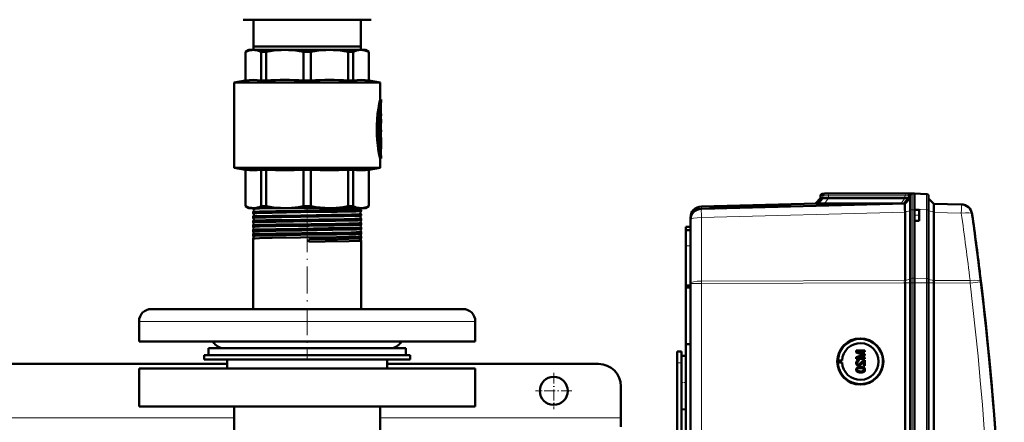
# Model space of a CAD drawing. Extents: x -1438 to 1837, y -1673 to 612.
# Tile 23 of 95: x 169 to 608, y -1125 to -946. Entities that reach past the tile are written whole.
import ezdxf

# ---------------------------------------------------------------- set-up
doc = ezdxf.new("R2010")
doc.units = 0
doc.linetypes.add('DASHDOT', pattern=[18.5, 12, -3, 0.5, -3])

msp = doc.modelspace()

# ---------------------------------------------------------------- linework, layer by layer
at = {"color": 7, "lineweight": 50}
for p, q in [((268.29, -945.57), (276.64, -945.57)), ((272.79, -957.57), (272.79, -945.57)), ((276.64, -945.57), (325.29, -945.57)), ((320.79, -957.57), (320.79, -945.57)), ((270.79, -959.07), (269.29, -959.93)), ((269.29, -959.93), (269.34, -959.93)), ((269.29, -972.69), (269.29, -959.93)), ((269.34, -972.69), (269.34, -959.93)), ((270.79, -959.07), (272.77, -959.07)), ((272.77, -959.07), (286.84, -959.07)), ((296.79, -957.57), (272.79, -957.57)), ((272.89, -957.57), (272.89, -959.07)), ((276.2, -959.93), (278.56, -959.93)), ((276.2, -959.93), (276.2, -972.69)), ((278.56, -972.69), (278.56, -959.93)), ((286.84, -959.07), (306.74, -959.07)), ((295.12, -959.93), (298.46, -959.93)), ((295.12, -959.93), (295.12, -972.69)), ((320.79, -957.57), (296.79, -957.57)), ((298.46, -972.69), (298.46, -959.93)), ((306.74, -959.07), (320.81, -959.07)), ((315.02, -959.93), (317.38, -959.93)), ((315.02, -959.93), (315.02, -972.69)), ((317.38, -972.69), (317.38, -959.93)), ((320.69, -957.57), (320.69, -959.07)), ((320.81, -959.07), (322.79, -959.07)), ((322.79, -959.07), (324.29, -959.93)), ((324.29, -959.93), (324.24, -959.93)), ((324.24, -959.93), (324.24, -972.69)), ((324.29, -972.69), (324.29, -959.93)), ((269.29, -972.69), (264.29, -973.57)), ((296.79, -973.57), (264.29, -973.57)), ((264.29, -1011.57), (264.29, -973.57)), ((269.34, -972.69), (269.29, -972.69)), ((276.2, -972.69), (278.56, -972.69)), ((295.12, -972.69), (298.46, -972.69)), ((296.79, -973.57), (329.29, -973.57)), ((315.02, -972.69), (317.38, -972.69)), ((324.24, -972.69), (324.29, -972.69)), ((324.29, -972.69), (329.29, -973.57)), ((329.29, -981.12), (329.29, -973.57)), ((329.29, -981.12), (329.79, -981.12)), ((329.79, -982.02), (329.79, -981.12)), ((329.02, -987.1), (329.02, -996.66)), ((329.58, -986.37), (329.11, -986.37)), ((329.29, -986.37), (329.29, -985)), ((329.52, -986.82), (329.52, -996.66)), ((329.63, -983.97), (329.63, -987.57)), ((329.63, -991.49), (329.63, -986.82)), ((329.63, -987.57), (329.72, -987.57)), ((329.72, -987.57), (329.79, -987.57)), ((329.79, -988.47), (329.79, -987.57)), ((329.63, -988.47), (329.72, -988.47)), ((329.79, -989.97), (329.63, -989.97)), ((329.79, -988.47), (329.72, -988.47)), ((329.79, -990.86), (329.79, -989.97)), ((329.63, -994.65), (329.63, -993.27)), ((329.63, -993.27), (329.63, -994.65)), ((329.63, -994.65), (329.79, -994.65)), ((329.63, -995.55), (329.63, -998.07)), ((329.79, -995.55), (329.63, -995.55)), ((329.63, -996.66), (329.63, -995.55)), ((329.79, -995.55), (329.79, -994.65)), ((329.02, -998.52), (329.02, -1001.52)), ((329.58, -997.11), (329.07, -997.11)), ((329.07, -998.07), (329.58, -998.07)), ((329.29, -998.07), (329.29, -997.11)), ((329.52, -998.52), (329.52, -1001.52)), ((329.58, -998.07), (329.79, -998.07)), ((329.63, -1001.52), (329.63, -999.21)), ((329.74, -999.55), (329.63, -999.55)), ((329.79, -998.97), (329.65, -998.97)), ((329.78, -998.97), (329.78, -1000.41)), ((329.79, -998.97), (329.79, -998.07)), ((329.79, -1001.69), (329.79, -1000.63)), ((329.02, -1001.54), (329.02, -1001.52)), ((329.58, -1001.97), (329.07, -1001.97)), ((329.29, -1003.63), (329.29, -1001.97)), ((329.29, -1007.52), (329.79, -1007.52)), ((329.29, -1011.57), (329.29, -1007.52)), ((329.79, -1007.52), (329.79, -1006.62)), ((264.29, -1011.57), (296.79, -1011.57)), ((269.29, -1012.45), (264.29, -1011.57)), ((269.29, -1012.45), (269.34, -1012.45)), ((269.29, -1028.7), (269.29, -1012.45)), ((269.34, -1028.7), (269.34, -1012.45)), ((276.2, -1012.45), (278.56, -1012.45)), ((276.2, -1012.45), (276.2, -1028.7)), ((278.56, -1028.7), (278.56, -1012.45)), ((295.12, -1012.45), (296.79, -1012.45)), ((295.12, -1012.45), (295.12, -1028.7)), ((296.79, -1011.57), (329.29, -1011.57)), ((296.79, -1012.45), (298.46, -1012.45)), ((298.46, -1028.7), (298.46, -1012.45)), ((315.02, -1012.45), (317.38, -1012.45)), ((315.02, -1012.45), (315.02, -1028.7)), ((317.38, -1028.7), (317.38, -1012.45)), ((324.24, -1012.45), (324.29, -1012.45)), ((324.24, -1012.45), (324.24, -1028.7)), ((324.29, -1012.45), (329.29, -1011.57)), ((324.29, -1028.7), (324.29, -1012.45)), ((527.79, -1023.12), (526.76, -1023.15)), ((528.7, -1023.09), (527.76, -1023.13)), ((528.7, -1023.09), (527.79, -1023.12)), ((528.7, -1023.09), (527.79, -1023.12)), ((527.79, -1023.12), (527.79, -1023.12)), ((530.72, -1023.12), (530.46, -1023.12)), ((564.86, -1023.12), (530.72, -1023.12)), ((564.86, -1023.12), (530.72, -1023.12)), ((564.86, -1023.12), (530.72, -1023.12)), ((566.9, -1023.14), (565.96, -1023.17)), ((566.76, -1023.15), (567.79, -1023.12)), ((567.79, -1023.12), (566.88, -1023.09)), ((567.79, -1023.12), (566.88, -1023.09)), ((567.79, -1023.12), (566.9, -1023.14)), ((567.79, -1030.09), (567.79, -1023.12)), ((567.79, -1023.12), (573.07, -1023.3)), ((524.1, -1027.46), (472.66, -1028.81)), ((563.49, -1027.48), (472.66, -1029.86)), ((525.79, -1025.18), (523.49, -1027.48)), ((526.87, -1025.15), (524.73, -1027.49)), ((525.79, -1024.15), (525.79, -1025.18)), ((526.87, -1025.15), (525.79, -1025.18)), ((527.65, -1027.53), (561.64, -1027.53)), ((563.45, -1025.18), (529.31, -1025.18)), ((565.08, -1025.2), (562.98, -1027.49)), ((563.49, -1027.48), (565.79, -1025.18)), ((565.79, -1025.18), (565.08, -1025.2)), ((565.79, -1030.52), (565.79, -1024.15)), ((574.04, -1030.5), (574.04, -1024.3)), ((576.33, -1027.59), (574.04, -1025.3)), ((576.33, -1027.59), (588.61, -1027.91)), ((269.29, -1028.7), (269.34, -1028.7)), ((270.79, -1029.57), (269.29, -1028.7)), ((270.79, -1029.57), (272.77, -1029.57)), ((272.64, -1029.89), (272.64, -1029.57)), ((272.64, -1031.9), (272.64, -1031.27)), ((272.77, -1029.57), (286.84, -1029.57)), ((275.6, -1029.72), (283.56, -1029.57)), ((276.2, -1028.7), (278.56, -1028.7)), ((286.84, -1029.57), (296.79, -1029.57)), ((295.12, -1028.7), (296.79, -1028.7)), ((296.79, -1028.7), (298.46, -1028.7)), ((296.79, -1029.57), (306.74, -1029.57)), ((306.74, -1029.57), (320.81, -1029.57)), ((315.02, -1028.7), (317.38, -1028.7)), ((320.46, -1029.57), (320.46, -1029.59)), ((320.81, -1029.57), (322.79, -1029.57)), ((320.94, -1030.89), (320.94, -1030.28)), ((322.79, -1029.57), (324.29, -1028.7)), ((324.24, -1028.7), (324.29, -1028.7)), ((476.23, -1029.77), (478.61, -1029.7)), ((480.21, -1029.6), (478.49, -1029.64)), ((478.49, -1029.67), (480.2, -1029.62)), ((480.2, -1029.62), (480.2, -1029.66)), ((508.95, -1028.91), (480.33, -1029.66)), ((509.08, -1028.85), (509.09, -1028.9)), ((510.67, -1028.86), (516.84, -1028.7)), ((563.49, -1031.27), (563.48, -1030.4)), ((563.49, -1031.27), (563.49, -1031.35)), ((563.49, -1061.83), (563.49, -1031.35)), ((565.79, -1061.09), (565.79, -1030.52)), ((567.79, -1030.29), (567.79, -1030.09)), ((567.79, -1030.29), (567.79, -1030.09)), ((567.79, -1030.29), (567.79, -1032.79)), ((569.79, -1030.35), (567.79, -1030.29)), ((569.79, -1030.35), (569.79, -1032.79)), ((574.04, -1061.12), (574.04, -1030.5)), ((576.33, -1031.46), (576.33, -1061.84)), ((272.64, -1033.92), (272.64, -1033.25)), ((272.64, -1035.94), (272.64, -1035.24)), ((320.94, -1032.91), (320.94, -1032.26)), ((320.94, -1034.93), (320.94, -1034.25)), ((320.94, -1036.95), (320.94, -1036.23)), ((467.79, -1033.81), (467.79, -1034.84)), ((467.79, -1034.86), (467.79, -1063.22)), ((567.79, -1032.79), (567.79, -1035.29)), ((569.79, -1035.22), (567.79, -1035.29)), ((567.79, -1060.86), (567.79, -1035.29)), ((567.79, -1060.86), (567.79, -1035.29)), ((569.79, -1032.79), (569.79, -1035.22)), ((272.64, -1037.96), (272.64, -1037.22)), ((272.65, -1037.97), (272.64, -1037.96)), ((272.64, -1039.19), (272.65, -1039.19)), ((272.64, -1039.99), (272.64, -1039.19)), ((272.64, -1039.99), (272.64, -1039.99)), ((320.94, -1038.21), (320.94, -1038.2)), ((320.94, -1038.97), (320.94, -1038.21)), ((320.94, -1038.98), (320.94, -1038.97)), ((320.94, -1040.18), (320.94, -1040.18)), ((320.94, -1041), (320.94, -1040.18)), ((320.94, -1041.01), (320.94, -1041)), ((465.79, -1037.94), (467.79, -1037.87)), ((465.79, -1039.44), (465.79, -1037.94)), ((467.79, -1039.37), (465.79, -1039.44)), ((465.79, -1039.44), (465.79, -1046.43)), ((272.64, -1041.17), (272.64, -1041.16)), ((272.64, -1042.02), (272.64, -1041.17)), ((272.64, -1042.02), (272.64, -1042.02)), ((272.64, -1043.14), (272.64, -1043.13)), ((272.64, -1074.57), (272.64, -1043.14)), ((297.56, -1043.53), (297.57, -1044.6)), ((320.94, -1042.15), (320.94, -1042.15)), ((320.94, -1043.03), (320.94, -1042.15)), ((320.94, -1043.04), (320.94, -1043.03)), ((320.94, -1044.12), (320.94, -1044.12)), ((320.94, -1074.57), (320.94, -1044.12)), ((465.79, -1046.43), (465.79, -1064.07)), ((596.81, -1057.81), (596.93, -1058.82)), ((563.49, -1062.94), (563.49, -1062.95)), ((563.49, -1410.99), (563.49, -1062.95)), ((565.79, -1062.94), (565.79, -1061.09)), ((565.79, -1062.94), (565.79, -1411)), ((567.79, -1062.94), (567.79, -1060.86)), ((567.79, -1062.94), (567.79, -1060.86)), ((567.79, -1077.93), (567.79, -1062.94)), ((567.79, -1062.94), (567.79, -1411)), ((574.04, -1062.94), (574.04, -1061.12)), ((574.04, -1411), (574.04, -1062.94)), ((576.33, -1062.96), (576.33, -1062.94)), ((576.33, -1410.97), (576.33, -1062.96)), ((465.79, -1064.07), (467.79, -1063.97)), ((465.79, -1065.01), (465.79, -1064.07)), ((465.79, -1065.01), (467.79, -1064.99)), ((465.79, -1065.01), (465.79, -1090.28)), ((467.79, -1410.71), (467.79, -1063.22)), ((235.8, -1074.57), (227.29, -1074.57)), ((366.29, -1074.57), (235.8, -1074.57)), ((221.79, -1089.07), (221.79, -1080.07)), ((371.79, -1089.07), (371.79, -1080.07)), ((567.79, -1077.93), (567.79, -1390.73)), ((230.97, -1089.07), (221.79, -1089.07)), ((371.79, -1089.07), (230.97, -1089.07)), ((252.79, -1092.07), (335.4, -1092.07)), ((252.79, -1092.07), (252.79, -1095.07)), ((264.32, -1092.07), (259.79, -1092.07)), ((333.79, -1092.07), (264.32, -1092.07)), ((335.4, -1092.07), (340.79, -1092.07)), ((340.79, -1092.07), (340.79, -1095.07)), ((461.79, -1093.57), (463.79, -1093.57)), ((461.79, -1098.57), (461.79, -1093.57)), ((463.79, -1098.57), (463.79, -1093.57)), ((465.79, -1090.28), (465.79, -1236.04)), ((465.79, -1090.28), (467.79, -1090.3)), ((545.56, -1093.09), (541.71, -1093.09)), ((541.71, -1093.91), (541.71, -1093.09)), ((542.3, -1093.63), (545.56, -1093.63)), ((545.56, -1094.66), (542.3, -1093.63)), ((545.57, -1094.66), (542.31, -1093.63)), ((545.56, -1093.09), (545.57, -1093.09)), ((545.56, -1093.09), (545.56, -1093.63)), ((545.56, -1093.63), (545.57, -1093.63)), ((545.57, -1093.09), (545.57, -1093.63)), ((250.79, -1095.07), (296.79, -1095.07)), ((250.79, -1095.07), (250.79, -1097.07)), ((250.79, -1097.07), (296.79, -1097.07)), ((252.79, -1095.07), (335.4, -1095.07)), ((261.04, -1101.07), (261.04, -1097.07)), ((296.79, -1095.07), (342.79, -1095.07)), ((296.79, -1097.07), (342.79, -1097.07)), ((332.54, -1097.07), (332.54, -1101.07)), ((335.4, -1095.07), (340.79, -1095.07)), ((342.79, -1095.07), (342.79, -1097.07)), ((463.79, -1095.47), (465.79, -1095.42)), ((463.79, -1095.47), (465.79, -1095.42)), ((463.79, -1095.47), (463.79, -1107.37)), ((533.37, -1097.46), (533.56, -1097.43)), ((533.37, -1097.46), (535.41, -1097.46)), ((533.56, -1097.43), (535.41, -1097.46)), ((541.71, -1093.91), (544.41, -1094.77)), ((544.37, -1095.13), (541.71, -1095.99)), ((541.71, -1096.8), (541.71, -1095.99)), ((541.71, -1096.8), (545.56, -1096.8)), ((542.3, -1096.25), (545.56, -1095.22)), ((545.56, -1096.25), (542.3, -1096.25)), ((542.31, -1096.25), (545.57, -1095.22)), ((542.8, -1097.39), (542.8, -1097.39)), ((542.85, -1097.88), (542.8, -1097.39)), ((542.85, -1097.88), (542.8, -1097.39)), ((542.85, -1097.88), (542.85, -1097.88)), ((544.36, -1098.74), (545.07, -1097.98)), ((545.07, -1099.86), (545.07, -1097.97)), ((545.56, -1094.66), (545.57, -1094.66)), ((545.56, -1094.66), (545.56, -1095.22)), ((545.56, -1095.22), (545.57, -1095.22)), ((545.56, -1096.25), (545.57, -1096.25)), ((545.56, -1096.25), (545.56, -1096.8)), ((545.56, -1096.8), (545.57, -1096.8)), ((545.56, -1097.34), (545.57, -1097.34)), ((545.56, -1097.34), (545.56, -1099.86)), ((545.57, -1094.66), (545.57, -1095.22)), ((545.57, -1096.25), (545.57, -1096.8)), ((545.57, -1097.34), (545.57, -1099.86)), ((261.04, -1099.07), (12.54, -1099.07)), ((221.79, -1101.07), (296.79, -1101.07)), ((221.79, -1118.07), (221.79, -1101.07)), ((296.79, -1101.07), (371.79, -1101.07)), ((426.79, -1099.07), (332.54, -1099.07)), ((371.79, -1118.07), (371.79, -1101.07)), ((461.79, -1228.57), (461.79, -1098.57)), ((463.79, -1100.96), (463.79, -1098.57)), ((533.37, -1098.46), (533.56, -1098.49)), ((533.37, -1098.46), (535.41, -1098.46)), ((533.56, -1098.49), (535.41, -1098.46)), ((542.15, -1098.61), (542.16, -1098.61)), ((542.15, -1101.63), (542.16, -1101.63)), ((542.42, -1101.12), (542.43, -1101.12)), ((542.77, -1099.81), (542.78, -1099.81)), ((543.66, -1100.4), (543.67, -1100.4)), ((544.35, -1098.74), (544.36, -1098.74)), ((545.07, -1099.86), (545.56, -1099.86)), ((545.24, -1100.78), (545.25, -1100.78)), ((545.56, -1099.86), (545.57, -1099.86)), ((545.61, -1101.64), (545.62, -1101.64)), ((543.66, -1102.87), (543.67, -1102.87)), ((436.79, -1123.07), (436.79, -1109.07)), ((463.79, -1107.37), (463.79, -1119.26)), ((463.79, -1360.16), (463.79, -1113.78)), ((296.79, -1118.07), (221.79, -1118.07)), ((264.29, -1133.15), (264.29, -1118.07)), ((371.79, -1118.07), (296.79, -1118.07)), ((329.29, -1133.15), (329.29, -1118.07)), ((463.79, -1119.26), (465.79, -1119.32)), ((436.79, -1127.07), (436.79, -1123.07))]:
    msp.add_line(p, q, dxfattribs=at)
at = {"color": 7, "lineweight": 18}
for p, q in [((329.58, -983.21), (329.66, -983.21)), ((329.05, -986.82), (329.52, -986.82)), ((329.45, -983.97), (329.63, -983.97)), ((329.02, -996.66), (329.52, -996.66)), ((329.02, -998.52), (329.52, -998.52)), ((329.63, -1000.39), (329.72, -1000.39)), ((329.02, -1001.52), (329.52, -1001.52)), ((329.29, -1003.29), (329.69, -1003.29)), ((329.61, -1005.64), (329.67, -1005.64)), ((527.76, -1023.13), (526.76, -1023.15)), ((529.99, -1023.15), (564.13, -1023.15)), ((566.76, -1023.15), (565.96, -1023.17)), ((566.76, -1030.29), (566.76, -1023.15)), ((566.88, -1023.15), (566.88, -1023.09)), ((526.88, -1024.12), (525.79, -1024.15)), ((526.88, -1024.12), (526.87, -1025.15)), ((529.31, -1025.18), (527.65, -1027.53)), ((563.45, -1024.15), (529.31, -1024.15)), ((529.31, -1024.15), (529.31, -1025.18)), ((563.45, -1025.18), (561.79, -1027.52)), ((563.45, -1024.15), (563.45, -1025.18)), ((565.79, -1024.15), (565.08, -1024.17)), ((565.08, -1024.17), (565.08, -1025.2)), ((472.66, -1029.86), (472.66, -1028.81)), ((472.66, -1033.73), (563.49, -1031.35)), ((563.49, -1031.27), (565.79, -1030.75)), ((567.79, -1030.29), (566.76, -1030.29)), ((566.76, -1030.29), (566.76, -1060.86)), ((573.07, -1030.27), (567.79, -1030.09)), ((573.07, -1060.9), (573.07, -1030.27)), ((576.33, -1031.29), (574.04, -1030.78)), ((588.61, -1031.79), (576.33, -1031.46)), ((472.66, -1062.1), (472.66, -1033.73)), ((467.79, -1046.36), (465.79, -1046.43)), ((563.49, -1061.83), (472.66, -1062.1)), ((472.66, -1063.22), (472.66, -1062.1)), ((472.66, -1063.22), (563.49, -1062.95)), ((563.49, -1061.84), (565.79, -1061.32)), ((563.49, -1062.94), (565.79, -1062.94)), ((565.79, -1062.94), (566.76, -1062.94)), ((566.76, -1060.86), (567.79, -1060.86)), ((566.76, -1062.94), (566.76, -1060.86)), ((566.76, -1062.94), (567.79, -1062.94)), ((566.76, -1062.94), (566.76, -1411)), ((573.07, -1060.9), (567.79, -1060.86)), ((573.07, -1062.94), (567.79, -1062.94)), ((573.07, -1062.94), (573.07, -1060.9)), ((573.07, -1062.94), (574.04, -1062.94)), ((573.07, -1411), (573.07, -1062.94)), ((576.33, -1061.86), (574.04, -1061.35)), ((576.33, -1062.94), (574.04, -1062.94)), ((576.33, -1061.84), (592.53, -1061.89)), ((592.53, -1063.01), (576.33, -1062.96)), ((472.66, -1063.22), (467.79, -1063.22)), ((472.66, -1410.71), (472.66, -1063.22)), ((230.97, -1080.07), (221.79, -1080.07)), ((371.79, -1080.07), (230.97, -1080.07)), ((461.79, -1098.57), (463.79, -1098.57)), ((264.29, -1123.07), (9.29, -1123.07)), ((436.79, -1123.07), (329.29, -1123.07))]:
    msp.add_line(p, q, dxfattribs=at)
at = {"color": 7, "linetype": 'DASHDOT', "lineweight": 18, "ltscale": 0.017453}
msp.add_line((329.69, -986.82), (328.99, -986.82), dxfattribs=at)
at = {"color": 7, "linetype": 'DASHDOT', "lineweight": 18, "ltscale": 0.006201}
msp.add_line((329.43, -983.97), (329.68, -983.97), dxfattribs=at)
at = {"color": 7, "linetype": 'DASHDOT', "lineweight": 18, "ltscale": 0.002794}
msp.add_line((329.73, -988.02), (329.62, -988.02), dxfattribs=at)
at = {"color": 7, "linetype": 'DASHDOT', "lineweight": 18, "ltscale": 0.018413}
msp.add_line((329.69, -996.66), (328.96, -996.66), dxfattribs=at)
at = {"color": 7, "linetype": 'DASHDOT', "lineweight": 18, "ltscale": 0.016797}
msp.add_line((329.63, -998.52), (328.96, -998.52), dxfattribs=at)
at = {"color": 7, "linetype": 'DASHDOT', "lineweight": 18, "ltscale": 0.003731}
msp.add_line((329.76, -1000), (329.61, -1000), dxfattribs=at)
at = {"color": 7, "linetype": 'DASHDOT', "lineweight": 18, "ltscale": 0.000796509}
msp.add_line((329.62, -999.21), (329.65, -999.21), dxfattribs=at)
at = {"color": 7, "linetype": 'DASHDOT', "lineweight": 18, "ltscale": 0.018399}
msp.add_line((329.69, -1001.52), (328.96, -1001.52), dxfattribs=at)
at = {"color": 7, "linetype": 'DASHDOT', "lineweight": 18, "ltscale": 0.011948}
msp.add_line((329.25, -1004.52), (329.73, -1004.52), dxfattribs=at)
at = {"color": 7, "linetype": 'DASHDOT', "lineweight": 18, "ltscale": 0.044208}
msp.add_line((296.79, -1031.89), (296.79, -1030.12), dxfattribs=at)
at = {"color": 7, "linetype": 'DASHDOT', "lineweight": 18, "ltscale": 0.045132}
msp.add_line((296.79, -1033.91), (296.79, -1032.1), dxfattribs=at)
at = {"color": 7, "linetype": 'DASHDOT', "lineweight": 18, "ltscale": 0.046198}
msp.add_line((296.79, -1035.93), (296.79, -1034.08), dxfattribs=at)
at = {"color": 7, "linetype": 'DASHDOT', "lineweight": 18, "ltscale": 0.047418}
msp.add_line((296.79, -1037.96), (296.79, -1036.06), dxfattribs=at)
at = {"color": 7, "linetype": 'DASHDOT', "lineweight": 18, "ltscale": 0.060016}
msp.add_line((569.99, -1032.79), (567.59, -1032.79), dxfattribs=at)
at = {"color": 7, "linetype": 'DASHDOT', "lineweight": 18}
msp.add_line((296.79, -1037.16), (296.79, -1097.06), dxfattribs=at)
at = {"color": 7, "linetype": 'DASHDOT', "lineweight": 18, "ltscale": 0.048804}
msp.add_line((296.79, -1039.99), (296.79, -1038.04), dxfattribs=at)
at = {"color": 7, "linetype": 'DASHDOT', "lineweight": 18, "ltscale": 0.050375}
msp.add_line((296.79, -1042.02), (296.79, -1040.01), dxfattribs=at)
at = {"color": 7, "linetype": 'DASHDOT', "lineweight": 18, "ltscale": 0.060001}
for p, q in [((461.59, -1098.57), (463.99, -1098.57)), ((463.59, -1107.37), (465.99, -1107.37))]:
    msp.add_line(p, q, dxfattribs=at)
at = {"color": 7, "linetype": 'DASHDOT', "lineweight": 18, "ltscale": 0.40625}
for p, q in [((406.79, -1102.94), (406.79, -1119.19)), ((414.92, -1111.07), (398.67, -1111.07))]:
    msp.add_line(p, q, dxfattribs=at)
at = {"color": 7, "lineweight": 50}
for points in [[(272.77, -959.07), (272.15, -959.1), (271.51, -959.19), (270.87, -959.34), (270.23, -959.55), (269.34, -959.93)], [(276.2, -959.93), (275.13, -959.48), (274.1, -959.2), (273.43, -959.1), (272.77, -959.07)], [(286.84, -959.07), (285.24, -959.1), (283.62, -959.2), (281.98, -959.37), (280.3, -959.61), (278.56, -959.93)], [(295.12, -959.93), (293.38, -959.61), (291.7, -959.37), (290.06, -959.2), (288.44, -959.1), (286.84, -959.07)], [(306.74, -959.07), (305.14, -959.1), (303.52, -959.2), (301.88, -959.37), (300.2, -959.61), (298.46, -959.93)], [(315.02, -959.93), (313.28, -959.61), (311.6, -959.37), (309.96, -959.2), (308.34, -959.1), (306.74, -959.07)], [(320.81, -959.07), (319.81, -959.14), (318.8, -959.37), (317.75, -959.76), (317.38, -959.93)], [(320.81, -959.07), (321.64, -959.12), (322.48, -959.28), (323.35, -959.55), (324.24, -959.93)], [(276.2, -972.69), (274.48, -972.49), (272.77, -972.42), (271.06, -972.49), (269.34, -972.69)], [(324.24, -972.69), (322.52, -972.49), (320.81, -972.42), (319.1, -972.49), (317.38, -972.69)], [(329.29, -981.12), (328.91, -982.95), (328.54, -985.1), (328.21, -987.55), (327.97, -990.13), (327.85, -992.39), (327.82, -994.67), (327.88, -996.95), (328.03, -999.29), (328.26, -1001.54), (328.5, -1003.24), (328.95, -1005.87), (329.29, -1007.52)], [(329.79, -981.12), (329.58, -982.14), (329.22, -984.05), (328.97, -985.63), (328.75, -987.38), (328.53, -989.63), (328.37, -992.46), (328.34, -994.19), (328.36, -995.92), (328.48, -998.33), (328.68, -1000.66), (328.91, -1002.51), (329.31, -1005.09), (329.79, -1007.52)], [(329.79, -1006.62), (329.6, -1005.58), (329.3, -1003.68), (329.1, -1002.24), (328.9, -1000.41), (328.72, -998.09), (328.61, -995.02), (328.61, -993.22), (328.67, -991.43), (328.82, -989.11), (329.01, -987.13), (329.36, -984.54), (329.79, -982.02)], [(329.58, -986.37), (329.57, -986.37), (329.57, -986.37), (329.57, -986.37), (329.56, -986.39), (329.55, -986.42), (329.52, -986.82)], [(329.63, -986.82), (329.61, -986.52), (329.6, -986.41), (329.59, -986.38), (329.58, -986.37), (329.58, -986.37), (329.58, -986.37)], [(329.72, -987.57), (329.72, -987.57), (329.72, -987.57), (329.71, -987.58), (329.7, -987.63), (329.69, -987.91), (329.7, -988.41), (329.71, -988.46), (329.72, -988.47), (329.72, -988.47), (329.72, -988.47)], [(329.08, -997.11), (329.07, -997.11), (329.07, -997.11), (329.07, -997.1), (329.06, -997.09), (329.05, -997.05), (329.02, -996.66)], [(329.52, -996.66), (329.54, -996.95), (329.55, -997.06), (329.56, -997.09), (329.57, -997.1), (329.57, -997.11), (329.58, -997.11)], [(329.58, -997.11), (329.58, -997.11), (329.58, -997.11), (329.59, -997.1), (329.59, -997.09), (329.6, -997.05), (329.63, -996.66)], [(329.07, -998.07), (329.07, -998.07), (329.07, -998.07), (329.06, -998.07), (329.06, -998.09), (329.05, -998.12), (329.02, -998.52)], [(329.58, -998.07), (329.57, -998.07), (329.57, -998.07), (329.57, -998.07), (329.56, -998.09), (329.55, -998.12), (329.52, -998.52)], [(329.63, -999.21), (329.64, -998.99), (329.64, -998.98), (329.65, -998.97), (329.65, -998.97), (329.65, -998.97)], [(329.74, -999.55), (329.73, -999.55), (329.73, -999.56), (329.73, -999.56), (329.72, -999.64), (329.71, -1000.04), (329.72, -1000.39)], [(329.75, -999.62), (329.74, -999.56), (329.74, -999.56), (329.74, -999.55), (329.74, -999.55)], [(329.52, -1001.52), (329.54, -1001.81), (329.55, -1001.92), (329.56, -1001.95), (329.57, -1001.96), (329.57, -1001.97), (329.58, -1001.97)], [(329.58, -1001.97), (329.58, -1001.97), (329.58, -1001.97), (329.59, -1001.96), (329.59, -1001.95), (329.6, -1001.91), (329.63, -1001.52)], [(329.69, -1003.29), (329.63, -1004.04), (329.63, -1004.95), (329.67, -1005.64)], [(276.2, -1012.45), (274.48, -1012.65), (272.77, -1012.71), (271.06, -1012.65), (269.34, -1012.45)], [(324.24, -1012.45), (322.82, -1012.62), (321.47, -1012.7), (320.15, -1012.7), (318.8, -1012.62), (317.38, -1012.45)], [(563.47, -1027.78), (563.48, -1027.5), (563.49, -1027.48), (563.49, -1027.48)], [(576.39, -1028.68), (576.37, -1027.8), (576.34, -1027.61), (576.33, -1027.6), (576.33, -1027.59)], [(269.34, -1028.7), (270.02, -1029), (270.66, -1029.23), (271.3, -1029.41), (271.94, -1029.51), (272.77, -1029.57)], [(272.64, -1029.89), (272.64, -1029.88), (272.65, -1029.88), (272.65, -1029.88), (272.68, -1029.87), (272.98, -1029.83), (274.27, -1029.77), (275.6, -1029.72)], [(272.64, -1031.9), (272.64, -1031.9), (272.64, -1031.9), (272.65, -1031.89), (272.66, -1031.89), (272.83, -1031.86), (274.28, -1031.78), (275.6, -1031.74)], [(272.65, -1031.26), (272.74, -1031.24), (273.21, -1031.2), (275.6, -1031.11)], [(272.77, -1029.57), (273.4, -1029.54), (274.03, -1029.45), (274.67, -1029.3), (275.31, -1029.09), (276.2, -1028.7)], [(275.6, -1031.11), (282.74, -1030.97), (295.65, -1030.79), (302.29, -1030.7), (313.32, -1030.54), (318.91, -1030.41), (320.3, -1030.35), (320.71, -1030.32), (320.91, -1030.29), (320.93, -1030.29), (320.94, -1030.28), (320.94, -1030.28), (320.94, -1030.28)], [(275.6, -1031.74), (281.24, -1031.62), (293.9, -1031.44), (310.16, -1031.21), (316.21, -1031.1), (318.49, -1031.04), (320.59, -1030.95), (320.87, -1030.92), (320.93, -1030.9)], [(278.56, -1028.7), (280.2, -1029), (281.75, -1029.23), (283.3, -1029.41), (284.83, -1029.51), (286.84, -1029.57)], [(286.84, -1029.57), (288.35, -1029.54), (289.87, -1029.45), (291.42, -1029.3), (292.96, -1029.09), (295.12, -1028.7)], [(306.74, -1029.57), (304.69, -1029.51), (302.64, -1029.35), (300.6, -1029.08), (298.46, -1028.7)], [(306.74, -1029.57), (308.25, -1029.54), (309.77, -1029.45), (311.32, -1029.3), (312.86, -1029.09), (315.02, -1028.7)], [(317.38, -1028.7), (318.06, -1029), (318.7, -1029.23), (319.35, -1029.41), (319.98, -1029.51), (320.81, -1029.57)], [(320.81, -1029.57), (321.44, -1029.54), (322.07, -1029.45), (322.71, -1029.3), (323.35, -1029.09), (324.24, -1028.7)], [(272.64, -1033.92), (272.64, -1033.92), (272.64, -1033.92), (272.65, -1033.91), (272.65, -1033.91), (272.68, -1033.9), (272.99, -1033.86), (273.59, -1033.83), (275.6, -1033.76)], [(272.64, -1035.94), (272.64, -1035.94), (272.64, -1035.94), (272.65, -1035.93), (272.65, -1035.93), (272.68, -1035.92), (272.99, -1035.88), (273.6, -1035.85), (275.6, -1035.78)], [(272.65, -1033.25), (272.72, -1033.23), (273.07, -1033.2), (273.68, -1033.16), (275.6, -1033.1)], [(272.65, -1035.23), (272.66, -1035.22), (272.71, -1035.21), (273.06, -1035.18), (273.66, -1035.14), (275.6, -1035.08)], [(275.6, -1033.1), (281.24, -1032.98), (293.91, -1032.8), (307.62, -1032.61), (316.57, -1032.46), (320.03, -1032.35), (320.82, -1032.29), (320.93, -1032.27), (320.94, -1032.27), (320.94, -1032.27), (320.94, -1032.26), (320.94, -1032.26)], [(275.6, -1033.76), (278.36, -1033.69), (285.52, -1033.57), (302.16, -1033.34), (313.24, -1033.17), (318.08, -1033.07), (320.02, -1033), (320.71, -1032.95), (320.88, -1032.93), (320.93, -1032.92)], [(275.6, -1035.08), (278.37, -1035.02), (285.56, -1034.89), (302.03, -1034.67), (313.26, -1034.5), (318.08, -1034.4), (319.51, -1034.35), (320.52, -1034.3), (320.81, -1034.28), (320.93, -1034.26), (320.94, -1034.25), (320.94, -1034.25), (320.94, -1034.25), (320.94, -1034.25)], [(275.6, -1035.78), (282.78, -1035.63), (298.72, -1035.41), (309.48, -1035.26), (315.43, -1035.15), (319.54, -1035.04), (320.63, -1034.98), (320.88, -1034.95), (320.92, -1034.94), (320.93, -1034.94)], [(275.6, -1037.06), (282.78, -1036.92), (298.63, -1036.7), (309.46, -1036.55), (315.42, -1036.44), (318.68, -1036.36), (319.84, -1036.32), (320.82, -1036.26), (320.93, -1036.24), (320.94, -1036.23), (320.94, -1036.23), (320.94, -1036.23), (320.94, -1036.23)], [(272.64, -1037.96), (272.64, -1037.96), (272.64, -1037.96), (272.65, -1037.95), (272.66, -1037.95), (272.71, -1037.94), (273.24, -1037.89), (275.6, -1037.8)], [(272.64, -1039.99), (272.64, -1039.98), (272.64, -1039.98), (272.65, -1039.98), (272.74, -1039.96), (273.52, -1039.9), (275.6, -1039.83)], [(272.65, -1037.21), (272.66, -1037.2), (272.71, -1037.19), (273.05, -1037.16), (273.66, -1037.12), (275.6, -1037.06)], [(272.65, -1039.19), (272.66, -1039.18), (272.72, -1039.17), (273.11, -1039.13), (275.6, -1039.04)], [(275.6, -1037.8), (282.75, -1037.66), (297.64, -1037.44), (308.85, -1037.29), (315.43, -1037.17), (317.98, -1037.11), (319.93, -1037.04), (320.54, -1037.01), (320.87, -1036.97), (320.92, -1036.96), (320.94, -1036.96)], [(275.6, -1039.04), (282.75, -1038.89), (292.86, -1038.75), (306.38, -1038.57), (311.41, -1038.5), (318.13, -1038.36), (320.17, -1038.29), (320.73, -1038.25), (320.92, -1038.22), (320.93, -1038.21), (320.94, -1038.21), (320.94, -1038.21), (320.94, -1038.21)], [(275.6, -1039.83), (282.75, -1039.68), (294.44, -1039.51), (308.09, -1039.32), (316.52, -1039.17), (318.81, -1039.11), (320.65, -1039.02), (320.89, -1038.99), (320.93, -1038.98), (320.94, -1038.98)], [(275.6, -1041.01), (282.74, -1040.87), (294.43, -1040.71), (307.99, -1040.52), (316.49, -1040.38), (318.8, -1040.31), (320.26, -1040.26), (320.69, -1040.23), (320.91, -1040.2), (320.93, -1040.19), (320.94, -1040.19), (320.94, -1040.18), (320.94, -1040.18)], [(275.6, -1041.85), (281.23, -1041.74), (293.79, -1041.55), (309.88, -1041.32), (316.13, -1041.21), (318.48, -1041.15), (320.11, -1041.09), (320.61, -1041.05), (320.89, -1041.02), (320.93, -1041.01), (320.94, -1041.01)], [(272.64, -1041.16), (272.66, -1041.16), (272.7, -1041.15), (273.03, -1041.11), (273.64, -1041.08), (275.6, -1041.01)], [(272.64, -1042.02), (272.64, -1042.01), (272.64, -1042.01), (272.65, -1042.01), (272.65, -1042.01), (272.68, -1042), (272.99, -1041.96), (273.59, -1041.93), (275.6, -1041.85)], [(272.64, -1043.13), (272.65, -1043.13), (272.7, -1043.12), (273.03, -1043.08), (273.63, -1043.05), (275.6, -1042.98)], [(275.6, -1042.98), (281.23, -1042.87), (293.81, -1042.69), (309.93, -1042.47), (315.32, -1042.37), (319.47, -1042.26), (320.59, -1042.21), (320.9, -1042.17), (320.93, -1042.16), (320.94, -1042.16), (320.94, -1042.16), (320.94, -1042.16), (320.94, -1042.15)], [(297.56, -1043.53), (310.37, -1043.35), (315.35, -1043.26), (319.79, -1043.13), (320.58, -1043.09), (320.89, -1043.05), (320.93, -1043.04), (320.94, -1043.04)], [(297.57, -1044.6), (304.88, -1044.51), (315.46, -1044.34), (319.82, -1044.22), (320.6, -1044.18), (320.9, -1044.14), (320.93, -1044.13), (320.94, -1044.13), (320.94, -1044.13), (320.94, -1044.12), (320.94, -1044.12)], [(542.8, -1097.39), (542.44, -1097.46), (542.11, -1097.64), (541.98, -1097.77), (541.8, -1098.09), (541.72, -1098.45), (541.71, -1098.62)], [(542.15, -1098.61), (542.21, -1098.28), (542.34, -1098.09), (542.52, -1097.95), (542.74, -1097.89), (542.85, -1097.88)], [(542.16, -1098.61), (542.19, -1098.39), (542.25, -1098.22), (542.42, -1098.02), (542.66, -1097.9), (542.85, -1097.88)], [(545.22, -1097.39), (544.96, -1097.51), (544.6, -1097.75), (544.12, -1098.28)], [(544.35, -1098.74), (544.76, -1098.26), (545.07, -1097.97)], [(541.71, -1098.62), (541.75, -1098.98), (541.88, -1099.31), (542.05, -1099.52), (542.26, -1099.68), (542.6, -1099.8), (542.77, -1099.81)], [(543.66, -1100.4), (543.14, -1100.43), (542.62, -1100.52), (542.26, -1100.67), (542.15, -1100.74), (541.95, -1100.91), (541.81, -1101.13), (541.73, -1101.39), (541.71, -1101.64)], [(541.71, -1101.64), (541.73, -1101.9), (541.82, -1102.15), (541.96, -1102.37), (542.16, -1102.54), (542.31, -1102.63), (542.64, -1102.75), (543.16, -1102.85), (543.66, -1102.87)], [(542.78, -1099.31), (542.57, -1099.28), (542.39, -1099.17), (542.25, -1099.01), (542.18, -1098.82), (542.15, -1098.61)], [(542.15, -1101.63), (542.16, -1101.51), (542.25, -1101.29), (542.42, -1101.12)], [(543.66, -1102.38), (543.29, -1102.37), (542.97, -1102.34), (542.69, -1102.28), (542.56, -1102.23), (542.3, -1102.03), (542.17, -1101.78), (542.15, -1101.63)], [(542.79, -1099.31), (542.58, -1099.28), (542.43, -1099.2), (542.3, -1099.07), (542.21, -1098.92), (542.16, -1098.61)], [(542.16, -1101.63), (542.19, -1101.45), (542.34, -1101.2), (542.43, -1101.12)], [(543.67, -1102.38), (543.1, -1102.35), (542.73, -1102.29), (542.56, -1102.22), (542.4, -1102.12), (542.27, -1101.98), (542.17, -1101.72), (542.16, -1101.63)], [(542.42, -1101.12), (542.76, -1100.98), (543.14, -1100.92), (543.66, -1100.9)], [(542.43, -1101.12), (542.82, -1100.97), (543.16, -1100.92), (543.67, -1100.9)], [(542.77, -1099.81), (542.97, -1099.79), (543.34, -1099.67), (543.67, -1099.45), (543.96, -1099.18), (544.35, -1098.74)], [(544.12, -1098.28), (543.53, -1098.92), (543.4, -1099.04), (543.11, -1099.23), (542.78, -1099.31)], [(542.78, -1099.81), (543.07, -1099.77), (543.41, -1099.64), (543.67, -1099.46), (544.08, -1099.06), (544.36, -1098.74)], [(545.24, -1100.78), (544.95, -1100.61), (544.48, -1100.47), (543.82, -1100.4), (543.66, -1100.4)], [(543.66, -1100.9), (544.32, -1100.93), (544.59, -1100.98), (544.72, -1101.03), (544.99, -1101.21), (545.14, -1101.45), (545.17, -1101.64)], [(543.66, -1102.87), (544.18, -1102.85), (544.7, -1102.75), (544.94, -1102.66), (545.17, -1102.53), (545.37, -1102.36), (545.51, -1102.14), (545.59, -1101.88), (545.61, -1101.64)], [(545.17, -1101.64), (545.14, -1101.82), (545, -1102.05), (544.75, -1102.23), (544.54, -1102.3), (544.22, -1102.35), (543.66, -1102.38)], [(545.25, -1100.78), (544.82, -1100.56), (544.33, -1100.44), (543.67, -1100.4)], [(543.67, -1102.87), (544.17, -1102.85), (544.34, -1102.83), (544.84, -1102.71), (545.19, -1102.53), (545.44, -1102.28), (545.58, -1101.94), (545.62, -1101.64)], [(545.61, -1101.64), (545.56, -1101.25), (545.43, -1100.99), (545.24, -1100.78)], [(545.62, -1101.64), (545.56, -1101.25), (545.38, -1100.91), (545.25, -1100.78)]]:
    msp.add_lwpolyline(points, dxfattribs=at)
at = {"color": 7, "lineweight": 18}
for points in [[(573.07, -1023.3), (573.07, -1023.3), (573.07, -1023.32), (573.08, -1024.63), (573.07, -1030.27)], [(592.53, -1063.01), (595.97, -1062.59), (597.32, -1062.42), (597.36, -1062.42), (597.36, -1062.42)]]:
    msp.add_lwpolyline(points, dxfattribs=at)
at = {"color": 7, "lineweight": 50}
msp.add_circle((406.79, -1111.07), 6.25, dxfattribs=at)
for centre, radius, start, end in [((286.84, -1102.01), 129.58, 86.3381, 93.6619), ((306.74, -1102.01), 129.58, 86.3381, 93.6619), ((338.15, -983.93), 8.53, 175.1548, 180.2701), ((363.52, -986.43), 34.02, 172.5506, 174.5671), ((363.43, -994.41), 33.93, 172.494, 175.0745), ((362.93, -994.34), 33.32, 174.0048, 178.1693), ((317.36, -1001.69), 12.43, 0.0026, 6.0181), ((317.38, -1000.63), 12.41, 359.9984, 4.6874), ((329.07, -1001.96), 0.00658, 216.7699, 283.0474), ((363.62, -1002.11), 34.13, 185.9218, 187.582), ((317.34, -1001.69), 12.45, 352.604, 359.9912), ((286.84, -883.13), 129.58, 266.3381, 273.6619), ((306.74, -883.13), 129.58, 266.3381, 273.6619), ((526.79, -1024.15), 1, 91.9999, 180.0004), ((530.41, -959.6), 63.52, 268.4613, 270.0941), ((530.47, -955.37), 67.74, 268.502, 270.2102), ((565.11, -955.55), 67.57, 269.7861, 271.4988), ((565.11, -955.55), 67.57, 269.7861, 271.4988), ((565.11, -1094.84), 71.72, 88.5636, 90.1948), ((566.79, -1024.15), 1, 92, 180), ((573.04, -1024.3), 1, 360, 88), ((525.35, -1008.34), 19.17, 266.2743, 268.1523), ((527.29, -927.6), 99.92, 268.5336, 270.2046), ((529.01, -942.64), 82.54, 268.5194, 270.2071), ((563.64, -1081.93), 56.75, 88.5525, 90.1984), ((272.66, -1029.88), 0.0166, 203.1489, 260.387), ((272.66, -1031.28), 0.0162, 99.6197, 156.8433), ((272.65, -1031.9), 0.0134, 198.8558, 256.4549), ((272.36, -1030.58), 0.74, 3.8827, 66.8643), ((272.36, -1030.58), 0.741, 293.1406, 4.1877), ((272.33, -1032.58), 0.741, 3.9049, 64.1093), ((321.2, -1029.58), 0.739, 180.5066, 248.2121), ((321.24, -1031.58), 0.741, 114.5146, 180.8284), ((321.24, -1031.58), 0.741, 180.5484, 245.5102), ((320.92, -1030.29), 0.0184, 25.6777, 82.21), ((320.93, -1030.89), 0.0149, 281.4314, 339.0803), ((472.79, -1033.81), 5, 91.5, 180), ((472.79, -1034.86), 5, 91.5, 180), ((478.64, -1029.37), 0.335, 243.3389, 263.902), ((480.35, -1029.33), 0.328, 243.4974, 265.1676), ((502.11, -1028.21), 74.28, 357.6228, 359.6372), ((588.47, -1032.91), 5, 8.0244, 88.5), ((-858.99, -1236.97), 1466.77, 351.97557, 8.02443), ((272.65, -1033.26), 0.013, 103.519, 160.983), ((272.65, -1033.92), 0.0113, 195.3995, 252.6405), ((272.65, -1035.24), 0.0108, 107.599, 164.5356), ((272.65, -1035.94), 0.00959, 192.1786, 248.1038), ((272.33, -1032.58), 0.742, 295.9165, 4.1393), ((272.29, -1034.58), 0.742, 3.9438, 61.2032), ((272.29, -1034.58), 0.742, 298.7942, 4.1255), ((272.26, -1036.58), 0.742, 3.9585, 58.2026), ((272.26, -1036.58), 0.743, 301.8024, 4.1049), ((321.27, -1033.58), 0.742, 117.3493, 180.7914), ((321.27, -1033.58), 0.741, 180.576, 242.6896), ((321.31, -1035.58), 0.743, 120.2925, 180.7627), ((321.31, -1035.58), 0.742, 180.5989, 239.7358), ((320.93, -1032.27), 0.0145, 21.1568, 78.5555), ((320.93, -1032.91), 0.0122, 285.4712, 343.0304), ((320.93, -1034.25), 0.0118, 17.0668, 74.5457), ((320.93, -1034.93), 0.0103, 289.8271, 346.2754), ((320.93, -1036.23), 0.00996, 13.8118, 70.3422), ((588.54, -1033.38), 5, 8.0056, 10.3842), ((-858.98, -1236.96), 1466.77, 7.01584, 8.00564), ((272.65, -1037.22), 0.00929, 111.6751, 167.4903), ((272.18, -1040.58), 0.743, 3.993, 51.7981), ((272.18, -1040.58), 0.744, 308.2055, 4.0781), ((272.22, -1038.58), 0.743, 3.9754, 55.0743), ((272.22, -1038.58), 0.744, 304.9275, 4.0892), ((321.34, -1037.58), 0.743, 123.3597, 180.7506), ((321.34, -1037.58), 0.743, 180.6238, 236.6684), ((321.38, -1039.58), 0.744, 126.559, 180.7325), ((321.38, -1039.58), 0.743, 180.6352, 233.4657), ((321.42, -1041.58), 0.744, 129.9057, 180.7261), ((320.93, -1036.95), 0.009, 294.0431, 348.9676), ((272.15, -1042.58), 0.744, 3.9949, 48.3484), ((272.15, -1042.58), 0.744, 311.6491, 4.0585), ((321.42, -1041.58), 0.744, 180.6495, 230.1087), ((321.45, -1043.58), 0.744, 133.4579, 180.715), ((321.45, -1043.58), 0.744, 180.6586, 226.5606), ((-858.98, -1236.96), 1466.77, 353.02402, 6.97598), ((227.29, -1080.07), 5.5, 90, 180), ((366.29, -1080.07), 5.5, 360, 90), ((259.79, -1086.57), 5.5, 207.0357, 270), ((333.79, -1086.57), 5.5, 270, 332.9643), ((543.61, -1097.96), 10.06, 110.5864, 176.9929), ((543.61, -1097.95), 10.06, 33.1491, 110.5769), ((543.6, -1097.96), 10.07, 315.7681, 33.1576), ((552.98, -1121.88), 28.1, 106.5505, 107.8561), ((554.08, -1064.33), 31.94, 252.3749, 253.4362), ((545.53, -1098.31), 0.972, 88.2771, 108.7969), ((426.79, -1109.07), 10, 0, 90), ((543.61, -1097.96), 10.07, 183.0092, 238.3346), ((543.61, -1097.96), 10.06, 238.3386, 315.7704)]:
    msp.add_arc(centre, radius, start, end, dxfattribs=at)
at = {"color": 7, "lineweight": 18}
for centre, radius, start, end in [((529.71, -948.2), 74.96, 268.5051, 270.2097), ((564.35, -1087.66), 64.5, 88.5669, 90.1937), ((529.01, -942.06), 82.1, 268.5132, 270.2082), ((563.64, -1081.43), 57.28, 88.5619, 90.1954), ((-858.87, -1235.84), 1461.79, 6.83463, 8.02442), ((593.47, -1032.69), 0.0281, 9.1589, 40.9326), ((596.78, -1057.81), 0.0282, 8.141, 39.6806), ((-858.89, -1236.97), 1461.81, 353.16554, 6.83446)]:
    msp.add_arc(centre, radius, start, end, dxfattribs=at)
at = {"color": 7, "lineweight": 50}
for centre, major_axis, ratio, start_param, end_param in [((527.79, -1024.13), (0, -1), 0.910082, 3.176493, 4.712384), ((565.99, -1024.17), (0, -1), 0.910127, 3.176499, 4.71238), ((563.63, -1032.48), (-0.13, 5), 0.020818, 0.34555, 0.998848), ((494.64, -1029.23), (16.15, 0.42), 0.026181, 6.281429, 9.394847), ((494.64, -1029.23), (-14.44, -0.38), 0.026181, 3.1486, 6.243308), ((494.64, -1029.23), (12.78, 0.33), 0.026181, 6.281429, 9.426077), ((494.64, -1029.23), (12.78, 0.33), 0.026181, 3.143896, 3.296959), ((494.64, -1029.27), (-12.77, -0.33), 0.008724, 0.154064, 0.155234), ((499.35, -1029.12), (8.06, 0.22), 0.032897, 6.087443, 6.280959), ((494.64, -1029.23), (-14.44, -0.38), 0.026181, 3.010332, 3.146042), ((494.64, -1029.27), (14.45, 0.38), 0.008724, 6.146463, 6.147289), ((500.49, -1029.09), (10.3, 0.28), 0.032776, 6.129049, 6.280931), ((563.62, -1032.48), (-0.13, 5), 0.020818, 0.998848, 1.141997), ((576.2, -1032.59), (-0.13, -5), 0.020818, 1.798234, 1.833823), ((563.62, -1062.95), (0.01, -5), 0.026177, 4.485496, 4.709745), ((576.2, -1062.96), (0.01, 5), 0.026177, 4.717563, 4.939282), ((543.54, -1097.96), (0, 10.3), 0.999657, 4.712389, 10.995574), ((543.56, -1097.96), (0, 8.17), 0.999657, 1.632048, 7.79273), ((543.57, -1097.96), (0, -10.21), 0.999657, 4.663407, 4.761371)]:
    msp.add_ellipse(centre, major_axis=major_axis, ratio=ratio, start_param=start_param, end_param=end_param, dxfattribs=at)
at = {"color": 7, "lineweight": 18}
for centre, major_axis, ratio, start_param, end_param in [((530.01, -1024.15), (0, -1), 0.707107, 3.176499, 4.712389), ((564.15, -1024.15), (0, -1), 0.707107, 3.176499, 4.712389), ((472.79, -1034.86), (0.13, -5), 0.020818, 3.141593, 4.484951), ((566.79, -1030.52), (-1, 0), 0.224951, 4.747296, 6.283185), ((573.04, -1030.5), (-1, 0), 0.224951, 3.141593, 4.677482), ((588.47, -1032.91), (0.13, 5), 0.020818, 4.939827, 6.283185), ((588.47, -1032.91), (4.95, 0.7), 0.219379, 0, 1.513453), ((472.79, -1034.86), (5, 0), 0.224951, 1.596976, 3.141593), ((472.79, -1063.22), (5, 0), 0.224951, 1.596976, 3.141593), ((566.79, -1061.09), (-1, 0), 0.224951, 4.747296, 6.283185), ((573.04, -1061.12), (-1, 0), 0.224951, 3.141593, 4.677482), ((592.4, -1063.01), (4.96, 0.59), 0.220468, 0, 1.51802), ((592.4, -1063.01), (0.01, 5), 0.026177, 4.712467, 4.939282)]:
    msp.add_ellipse(centre, major_axis=major_axis, ratio=ratio, start_param=start_param, end_param=end_param, dxfattribs=at)

doc.saveas('drawing.dxf')
